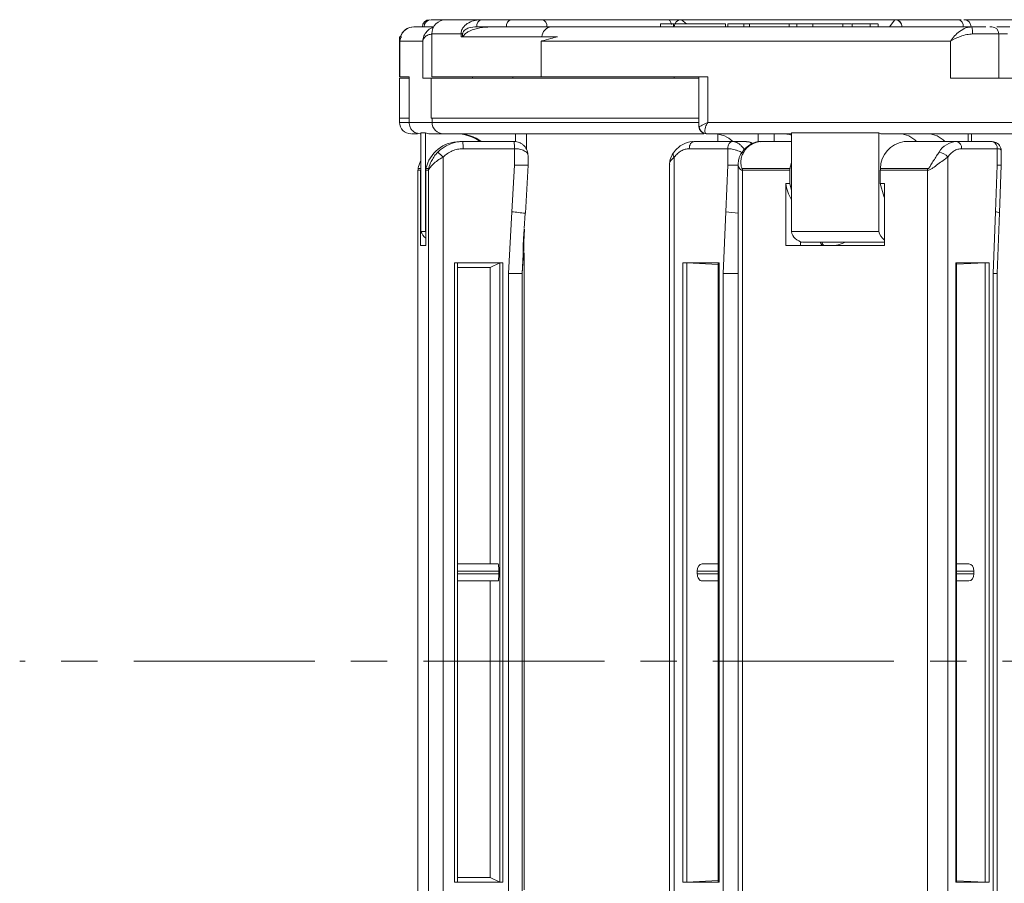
# Model space of a CAD drawing. Header units: millimetres. Extents: x 8853 to 11418, y 45 to 1005.
# Tile 144 of 256: x 10571 to 10640, y 294 to 354. Entities that reach past the tile are written whole.
import ezdxf

# ---------------------------------------------------------------- set-up
doc = ezdxf.new("R2010")
doc.units = ezdxf.units.MM
doc.linetypes.add('CENTERX2', pattern=[20.32, 12.7, -2.54, 2.54, -2.54])

msp = doc.modelspace()

# ---------------------------------------------------------------- linework, layer by layer
at = {"color": 7, "linetype": 'Continuous', "lineweight": 15}
for p, q in [((10605.763, 354.171), (10603.676, 354.171)), ((10616.776, 354.171), (10607.884, 354.171)), ((10616.207, 353.871), (10616.207, 353.671)), ((10617.672, 354.171), (10616.73, 354.171)), ((10617.137, 353.671), (10617.137, 353.871)), ((10617.677, 354.171), (10632.664, 354.171)), ((10617.68, 354.163), (10632.668, 354.163)), ((10618.031, 353.871), (10617.68, 354.163)), ((10620.784, 353.671), (10620.784, 353.871)), ((10620.948, 353.671), (10620.948, 353.871)), ((10622.072, 353.871), (10620.948, 353.871)), ((10622.072, 353.671), (10622.072, 353.871)), ((10622.472, 353.871), (10622.072, 353.871)), ((10622.472, 353.671), (10622.472, 353.871)), ((10625.235, 353.871), (10622.472, 353.871)), ((10625.235, 353.671), (10625.235, 353.871)), ((10625.775, 353.871), (10625.235, 353.871)), ((10625.775, 353.671), (10625.775, 353.871)), ((10626.899, 353.871), (10625.775, 353.871)), ((10626.899, 353.671), (10626.899, 353.871)), ((10629.019, 353.871), (10626.899, 353.871)), ((10629.019, 353.871), (10629.019, 353.671)), ((10629.669, 353.671), (10629.669, 353.871)), ((10629.669, 353.871), (10630.937, 353.871)), ((10630.937, 353.671), (10630.937, 353.871)), ((10631.477, 353.671), (10631.477, 353.871)), ((10632.668, 354.163), (10632.289, 353.671)), ((10637.098, 354.171), (10632.664, 354.171)), ((10637.319, 354.171), (10637.098, 354.171)), ((10641.387, 354.171), (10637.494, 354.171)), ((10600.306, 353.671), (10598.93, 353.671)), ((10600.172, 353.171), (10600.172, 350.171)), ((10602.223, 353.171), (10600.172, 353.171)), ((10602.223, 352.971), (10602.223, 353.171)), ((10602.223, 353.171), (10602.336, 353.171)), ((10602.336, 352.971), (10602.336, 353.171)), ((10603.329, 353.671), (10604.453, 353.671)), ((10638.07, 353.671), (10608.548, 353.671)), ((10633.172, 353.671), (10633.172, 353.675)), ((10639.957, 353.171), (10638.108, 353.171)), ((10639.805, 353.671), (10640.718, 353.671)), ((10639.957, 350.071), (10639.957, 353.171)), ((10639.957, 353.171), (10640.562, 353.171)), ((10597.911, 352.971), (10597.911, 350.171)), ((10598.038, 352.971), (10597.911, 352.971)), ((10597.931, 350.171), (10597.931, 352.671)), ((10597.931, 352.671), (10599.539, 352.671)), ((10599.539, 352.671), (10599.539, 350.071)), ((10608.981, 352.971), (10602.223, 352.971)), ((10607.855, 350.171), (10607.855, 352.671)), ((10607.855, 352.671), (10636.571, 352.671)), ((10636.571, 352.671), (10636.571, 350.071)), ((10597.896, 350.071), (10597.896, 347.271)), ((10598.583, 350.071), (10597.896, 350.071)), ((10597.911, 350.171), (10597.931, 350.171)), ((10597.931, 350.171), (10598.585, 350.171)), ((10598.583, 350.171), (10598.583, 346.946)), ((10598.585, 346.971), (10598.585, 350.171)), ((10599.539, 350.071), (10600.125, 350.071)), ((10600.125, 350.071), (10600.125, 347.271)), ((10618.914, 350.071), (10600.125, 350.071)), ((10600.172, 350.171), (10607.855, 350.171)), ((10603.035, 350.071), (10603.035, 350.171)), ((10605.858, 350.171), (10605.858, 350.071)), ((10607.855, 350.171), (10619.529, 350.171)), ((10617.172, 350.171), (10617.172, 350.071)), ((10618.914, 350.171), (10618.914, 346.671)), ((10619.529, 346.971), (10619.529, 350.171)), ((10636.571, 350.071), (10647.119, 350.071)), ((10597.896, 347.271), (10598.583, 347.271)), ((10597.911, 347.271), (10597.911, 346.971)), ((10598.583, 346.971), (10597.911, 346.971)), ((10600.193, 346.971), (10598.585, 346.971)), ((10600.125, 347.271), (10618.914, 347.271)), ((10600.193, 347.271), (10600.193, 346.971)), ((10618.914, 346.971), (10600.193, 346.971)), ((10648.245, 346.971), (10619.529, 346.971)), ((10599.166, 346.209), (10599.348, 346.171)), ((10599.394, 346.171), (10599.348, 346.171)), ((10599.394, 346.23), (10599.737, 346.23)), ((10599.394, 339.321), (10599.394, 346.23)), ((10599.737, 346.23), (10599.737, 339.321)), ((10600.992, 346.171), (10600.037, 346.171)), ((10606.043, 345.612), (10606.043, 346.171)), ((10606.811, 345.068), (10606.811, 346.171)), ((10618.941, 346.671), (10618.914, 346.671)), ((10625.402, 346.171), (10619.434, 346.171)), ((10620.25, 346.152), (10620.25, 345.621)), ((10623.069, 345.579), (10623.069, 346.171)), ((10624.198, 345.621), (10624.198, 346.171)), ((10625.402, 346.23), (10631.532, 346.23)), ((10625.402, 339.321), (10625.402, 346.23)), ((10631.532, 346.23), (10631.532, 339.321)), ((10648.799, 346.171), (10631.74, 346.171)), ((10637.81, 345.621), (10637.81, 346.171)), ((10638.033, 345.621), (10638.033, 346.171)), ((10602.286, 345.621), (10602.141, 345.621)), ((10602.347, 345.621), (10602.286, 345.621)), ((10605.944, 345.621), (10602.347, 345.621)), ((10621.261, 345.621), (10618.566, 345.621)), ((10622.256, 345.621), (10621.261, 345.621)), ((10624.359, 345.621), (10623.277, 345.621)), ((10625.402, 345.621), (10624.359, 345.621)), ((10635.899, 345.621), (10633.303, 345.621)), ((10636.981, 345.621), (10635.899, 345.621)), ((10639.475, 345.621), (10636.981, 345.621)), ((10639.475, 345.621), (10639.541, 345.613)), ((10605.964, 345.121), (10602.367, 345.121)), ((10605.964, 345.121), (10605.964, 343.956)), ((10620.93, 345.121), (10618.235, 345.121)), ((10620.93, 345.121), (10620.93, 343.956)), ((10639.835, 345.121), (10637.342, 345.121)), ((10639.835, 345.121), (10639.835, 343.956)), ((10640.114, 343.956), (10640.114, 345.123)), ((10600.968, 344.529), (10600.968, 271.171)), ((10606.924, 343.956), (10606.924, 344.641)), ((10617.187, 344.529), (10617.187, 271.171)), ((10621.668, 344.039), (10621.668, 271.171)), ((10625.302, 343.723), (10625.402, 344.155)), ((10636.372, 344.529), (10636.372, 271.171)), ((10599.201, 343.615), (10599.201, 291.019)), ((10599.388, 343.61), (10599.202, 343.61)), ((10599.202, 343.61), (10599.202, 291.019)), ((10599.394, 343.723), (10599.215, 343.723)), ((10599.388, 343.61), (10599.388, 342.679)), ((10599.929, 343.61), (10599.743, 343.61)), ((10599.743, 342.679), (10599.743, 343.61)), ((10599.942, 343.723), (10599.756, 343.723)), ((10599.929, 271.171), (10599.929, 343.61)), ((10605.789, 340.696), (10605.964, 343.956)), ((10605.964, 343.956), (10606.924, 343.956)), ((10606.743, 340.589), (10606.923, 343.956)), ((10616.85, 343.982), (10616.85, 271.171)), ((10620.799, 340.696), (10620.93, 343.956)), ((10620.93, 343.956), (10621.668, 343.956)), ((10621.976, 343.61), (10621.976, 271.171)), ((10625.293, 343.61), (10621.976, 343.61)), ((10625.302, 343.723), (10621.985, 343.723)), ((10625.293, 343.61), (10625.293, 342.679)), ((10634.958, 343.61), (10631.64, 343.61)), ((10631.64, 342.679), (10631.64, 343.61)), ((10634.967, 343.723), (10631.649, 343.723)), ((10634.958, 271.171), (10634.958, 343.61)), ((10639.714, 340.696), (10639.835, 343.956)), ((10639.835, 343.956), (10640.114, 343.956)), ((10639.99, 340.622), (10640.114, 343.956)), ((10599.388, 342.679), (10599.372, 342.679)), ((10599.372, 338.321), (10599.372, 342.679)), ((10599.394, 342.581), (10599.372, 342.679)), ((10599.743, 342.679), (10599.759, 342.606)), ((10599.759, 342.679), (10599.743, 342.679)), ((10599.759, 342.679), (10599.759, 338.321)), ((10625.293, 342.679), (10625.005, 342.679)), ((10625.005, 338.321), (10625.005, 342.679)), ((10625.402, 342.188), (10625.293, 342.679)), ((10631.929, 342.679), (10631.64, 342.679)), ((10631.929, 342.679), (10631.929, 338.321)), ((10605.556, 336.372), (10605.789, 340.696)), ((10606.643, 339.533), (10606.728, 340.591)), ((10620.624, 336.372), (10620.799, 340.696)), ((10639.552, 336.372), (10639.714, 340.696)), ((10639.831, 336.372), (10639.99, 340.622)), ((10599.737, 339.321), (10599.394, 339.321)), ((10599.759, 339.273), (10599.737, 339.321)), ((10606.514, 336.372), (10606.682, 339.473)), ((10606.651, 339.482), (10606.603, 338.799)), ((10606.634, 339.238), (10606.634, 337.909)), ((10606.64, 339.483), (10606.639, 339.479)), ((10631.532, 339.321), (10625.402, 339.321)), ((10626.044, 338.571), (10626.044, 338.589)), ((10626.044, 338.321), (10626.044, 338.571)), ((10626.044, 338.571), (10626.158, 338.571)), ((10626.195, 338.57), (10631.929, 338.57)), ((10599.759, 338.321), (10599.372, 338.321)), ((10606.605, 337.821), (10606.514, 336.372)), ((10606.597, 337.819), (10606.605, 337.821)), ((10606.641, 337.821), (10606.605, 337.821)), ((10606.641, 293.138), (10606.641, 337.821)), ((10631.929, 338.321), (10625.005, 338.321)), ((10601.775, 337.121), (10605.158, 337.121)), ((10601.775, 293.671), (10601.775, 337.121)), ((10601.967, 293.678), (10601.967, 337.115)), ((10604.951, 337.115), (10604.269, 336.798)), ((10604.951, 337.115), (10604.951, 293.678)), ((10605.158, 337.121), (10605.158, 293.671)), ((10617.791, 337.121), (10620.326, 337.121)), ((10617.791, 293.671), (10617.791, 337.121)), ((10620.259, 337.004), (10618.068, 337.115)), ((10618.068, 293.678), (10618.068, 337.115)), ((10620.259, 337.119), (10620.259, 293.674)), ((10620.326, 337.121), (10620.326, 293.671)), ((10636.931, 337.121), (10639.276, 337.121)), ((10636.931, 293.671), (10636.931, 337.121)), ((10636.987, 293.673), (10636.987, 337.119)), ((10638.999, 337.115), (10636.987, 337.02)), ((10638.999, 337.115), (10638.999, 293.678)), ((10639.276, 337.121), (10639.276, 293.671)), ((10604.269, 336.798), (10601.967, 336.798)), ((10604.269, 315.996), (10604.269, 336.798)), ((10605.556, 286.82), (10605.556, 336.372)), ((10605.556, 336.372), (10606.514, 336.372)), ((10606.514, 286.82), (10606.514, 336.372)), ((10620.624, 286.82), (10620.624, 336.372)), ((10620.624, 336.372), (10621.668, 336.372)), ((10639.552, 286.82), (10639.552, 336.372)), ((10639.552, 336.372), (10639.831, 336.372)), ((10639.831, 286.82), (10639.831, 336.372)), ((10604.833, 315.996), (10601.967, 315.996)), ((10620.259, 315.996), (10619.141, 315.996)), ((10637.838, 315.996), (10636.987, 315.996)), ((10601.967, 315.496), (10604.871, 315.496)), ((10604.871, 315.296), (10601.967, 315.296)), ((10604.871, 315.296), (10604.871, 315.496)), ((10618.797, 315.496), (10618.797, 315.296)), ((10618.797, 315.496), (10620.259, 315.496)), ((10620.259, 315.296), (10618.797, 315.296)), ((10636.987, 315.496), (10638.211, 315.496)), ((10638.211, 315.296), (10636.987, 315.296)), ((10638.211, 315.296), (10638.211, 315.496)), ((10601.967, 314.796), (10604.833, 314.796)), ((10604.269, 293.994), (10604.269, 314.796)), ((10619.141, 314.796), (10620.259, 314.796)), ((10636.987, 314.796), (10637.838, 314.796)), ((10605.158, 293.671), (10601.775, 293.671)), ((10601.967, 293.994), (10604.269, 293.994)), ((10604.269, 293.994), (10604.951, 293.678)), ((10620.326, 293.671), (10617.791, 293.671)), ((10618.068, 293.678), (10620.259, 293.789)), ((10639.276, 293.671), (10636.931, 293.671)), ((10636.987, 293.772), (10638.999, 293.678))]:
    msp.add_line(p, q, dxfattribs=at)
at = {"color": 1, "linetype": 'CENTERX2', "lineweight": 13}
msp.add_line((11242.199, 309.171), (10571.259, 309.171), dxfattribs=at)
at = {"color": 7, "linetype": 'Continuous', "lineweight": 15, "flags": 128}
for points in [[(10625.402, 346.073), (10625.278, 346.114), (10624.873, 346.171)], [(10618.235, 345.121), (10618.241, 345.219), (10618.26, 345.313), (10618.291, 345.399), (10618.332, 345.475), (10618.382, 345.537), (10618.44, 345.583), (10618.502, 345.612), (10618.566, 345.621)], [(10621.261, 345.621), (10621.197, 345.612), (10621.135, 345.583), (10621.077, 345.537), (10621.027, 345.475), (10620.986, 345.399), (10620.955, 345.313), (10620.936, 345.219), (10620.93, 345.121)], [(10631.64, 342.679), (10631.895, 341.803), (10631.929, 341.733)]]:
    msp.add_lwpolyline(points, dxfattribs=at)
at = {"color": 7, "linetype": 'Continuous', "lineweight": 15}
for centre, radius, start, end in [((10600.014, 353.671), 0.5, 90.02339, 180.02337), ((10600.131, 353.671), 0.5, 90.02339, 180.02337), ((10601.172, 353.171), 1, 90, 180), ((10603.77, 353.736), 0.445, 102.17838, 188.40243), ((10605.857, 353.736), 0.445, 102.17838, 188.40243), ((10607.801, 353.731), 0.448, 352.30322, 79.29842), ((10617.672, 353.671), 0.5, 90, 180), ((10617.677, 353.671), 0.5, 90.01676, 180.01675), ((10617.669, 354.163), 0.0115, 359.45825, 47.5164), ((10632.656, 354.163), 0.0115, 359.45825, 47.5164), ((10632.664, 353.672), 0.5, 359.96891, 89.96887), ((10637.015, 353.731), 0.448, 352.30322, 79.29842), ((10637.516, 353.671), 0.5, 0, 90), ((10598.911, 352.671), 1, 90, 162.5424), ((10598.93, 352.672), 0.999, 90.01429, 162.57272), ((10608.663, 352.901), 0.779, 98.4686, 174.83363), ((10636.431, 353.296), 1.682, 355.76301, 12.90608), ((10639.457, 353.171), 0.5, 0, 90), ((10598.711, 346.971), 0.8, 180, 270), ((10600.992, 346.971), 0.8, 179.97663, 269.97661), ((10600.037, 346.97), 0.799, 247.95866, 269.99949), ((10601.835, 343.175), 2.996, 54.72821, 89.99729), ((10601.946, 343.175), 2.996, 54.72835, 89.99715), ((10619.414, 346.671), 0.5, 180, 270), ((10619.437, 346.668), 0.497, 179.62448, 269.61949), ((10619.946, 344.244), 1.928, 45.58426, 88.42873), ((10631.743, 346.582), 0.411, 239.07535, 269.54048), ((10632.919, 344.441), 1.731, 42.96377, 87.76226), ((10634.903, 344.441), 1.731, 42.96394, 87.76209), ((10602.142, 343.173), 2.448, 90.01369, 167.02906), ((10602.347, 343.174), 2.447, 90.00427, 135.91469), ((10599.257, 345.246), 3.113, 357.70225, 6.92326), ((10602.854, 345.246), 3.113, 357.70225, 6.92326), ((10623.361, 344.115), 1.509, 93.18902, 149.66891), ((10622.246, 345.001), 0.62, 49.23749, 89.06997), ((10633.572, 343.718), 1.923, 98.04498, 179.85222), ((10637.065, 344.115), 1.509, 93.18902, 149.66891), ((10636.898, 345.181), 0.448, 352.30322, 79.29842), ((10639.365, 345.174), 0.473, 353.65868, 68.19298), ((10597.441, 341.069), 4.941, 44.44417, 50.41246), ((10617.395, 344.743), 0.299, 168.20747, 225.74096), ((10617.204, 344.757), 0.112, 119.46033, 155.04161), ((10622.038, 344.693), 0.185, 83.40449, 141.68497), ((10635.683, 344.031), 0.85, 35.87783, 84.64803), ((10599.702, 343.61), 0.5, 167.00759, 180.00011), ((10599.888, 343.61), 0.5, 171.0764, 180.00004), ((10600.243, 343.61), 0.5, 167.00759, 180.00011), ((10600.429, 343.61), 0.5, 167.00759, 180.00011), ((10622.689, 343.61), 0.713, 170.9491, 180.02396), ((10626.007, 343.61), 0.713, 170.9491, 180.02396), ((10632.354, 343.61), 0.713, 170.9491, 180.02396), ((10635.671, 343.61), 0.713, 170.9491, 180.02396), ((10627.894, 343.046), 2.912, 187.23661, 211.15), ((10598.452, 270.818), 70.262, 83.23537, 84.00644), ((10622.42, 352.58), 11.994, 262.23087, 266.40711), ((10639.709, 340.133), 0.563, 60.0911, 89.50867), ((10600.54, 339.82), 1.25, 203.4999, 231.34599), ((10626.306, 339.482), 0.919, 190.08884, 263.08135), ((10632.668, 339.623), 1.176, 194.88849, 231.02514), ((10628.126, 340.791), 2.47, 270.42503, 295.94287)]:
    msp.add_arc(centre, radius, start, end, dxfattribs=at)
for centre, major_axis, ratio, start_param, end_param in [((10601.767, 337.114), (0.2, 0), 0.034892, 6.277645, 7.813534), ((10605.15, 337.114), (0.2, 0), 0.034892, 1.530349, 3.066239), ((10617.923, 337.114), (0.2, -0.005), 0.026129, 0.760313, 2.296203), ((10620.459, 337.114), (0.2, -0.005), 0.026129, 2.296203, 3.142198), ((10636.787, 337.114), (0.2, 0.005), 0.024174, 6.282576, 7.047775), ((10639.132, 337.114), (0.2, 0.005), 0.024174, 0.76459, 2.30048), ((10604.833, 315.496), (0, 0.5), 0.075279, 4.712389, 6.283185), ((10619.141, 315.496), (0, 0.5), 0.689129, 0, 1.570796), ((10637.838, 315.496), (0, 0.5), 0.745433, 4.712389, 6.283185), ((10604.833, 315.296), (0, 0.5), 0.075279, 3.141593, 4.712389), ((10619.141, 315.296), (0, 0.5), 0.689129, 1.570796, 3.141593), ((10637.838, 315.296), (0, 0.5), 0.745433, 3.141593, 4.712389), ((10601.767, 293.678), (0.2, 0), 0.034892, 4.752836, 6.288726), ((10605.15, 293.678), (0.2, 0), 0.034892, 3.216947, 4.752836), ((10617.923, 293.678), (0.2, 0.005), 0.026129, 3.986983, 5.522872), ((10620.459, 293.678), (0.2, 0.005), 0.026129, 3.140987, 3.986983), ((10636.787, 293.678), (0.2, -0.005), 0.024174, 5.518595, 6.283795), ((10639.132, 293.678), (0.2, -0.005), 0.024174, 3.982706, 5.518595)]:
    msp.add_ellipse(centre, major_axis=major_axis, ratio=ratio, start_param=start_param, end_param=end_param, dxfattribs=at)
for points, knots in [([(10601.69, 354.171), (10601.501, 354.171), (10601.209, 354.171), (10600.852, 354.171), (10600.605, 354.171), (10600.402, 354.171), (10600.201, 354.171), (10600.158, 354.171), (10600.131, 354.171)], [0, 0, 0, 0, 0.239443, 0.369607, 0.5, 0.630164, 0.760557, 1, 1, 1, 1]), ([(10603.676, 354.171), (10603.195, 354.171), (10602.215, 354.171), (10601.434, 354.171), (10601.081, 354.171), (10601.179, 354.171), (10601.183, 354.171)], [0, 0, 0, 0, 0.318844, 0.649165, 0.987605, 1, 1, 1, 1]), ([(10602.223, 353.171), (10602.232, 353.255), (10602.251, 353.431), (10602.383, 353.651), (10602.56, 353.831), (10602.831, 354.008), (10603.211, 354.145), (10603.521, 354.162), (10603.676, 354.171)], [0, 0, 0, 0, 0.11927, 0.249959, 0.367023, 0.500768, 0.749998, 1, 1, 1, 1]), ([(10607.884, 354.171), (10607.739, 354.171), (10607.515, 354.171), (10607.138, 354.171), (10606.833, 354.171), (10606.527, 354.171), (10606.145, 354.171), (10605.913, 354.171), (10605.763, 354.171)], [0, 0, 0, 0, 0.2394429, 0.3696073, 0.4999999, 0.6301644, 0.7605571, 1, 1, 1, 1]), ([(10617.137, 353.871), (10617.043, 353.871), (10616.711, 353.871), (10616.348, 353.871), (10616.171, 353.871), (10616.211, 353.871), (10616.214, 353.871)], [0, 0, 0, 0, 0.185928, 0.653732, 0.98073, 1, 1, 1, 1]), ([(10616.978, 353.842), (10616.969, 353.886), (10616.95, 353.979), (10616.899, 354.086), (10616.838, 354.159), (10616.796, 354.167), (10616.776, 354.171)], [0, 0, 0, 0, 0.224697, 0.479388, 0.749966, 1, 1, 1, 1]), ([(10620.784, 353.871), (10620.688, 353.871), (10620.402, 353.871), (10619.856, 353.871), (10619.121, 353.871), (10618.397, 353.871), (10617.712, 353.871), (10617.335, 353.871), (10617.137, 353.871)], [0, 0, 0, 0, 0.096905, 0.2925, 0.46579, 0.639193, 0.810645, 1, 1, 1, 1]), ([(10629.019, 353.871), (10629.114, 353.871), (10629.254, 353.871), (10629.462, 353.871), (10629.572, 353.871), (10629.622, 353.871), (10629.623, 353.871)], [0, 0, 0, 0, 0.542234, 0.798154, 0.994647, 1, 1, 1, 1]), ([(10631.474, 353.871), (10631.456, 353.871), (10631.412, 353.871), (10631.164, 353.871), (10630.977, 353.871), (10630.937, 353.871)], [0, 0, 0, 0, 0.3542674, 0.862185, 1, 1, 1, 1]), ([(10633.164, 353.671), (10633.161, 353.712), (10633.156, 353.788), (10633.11, 353.909), (10633.038, 354.01), (10632.944, 354.085), (10632.828, 354.146), (10632.731, 354.156), (10632.668, 354.163)], [0, 0, 0, 0, 0.158364, 0.294648, 0.500171, 0.631321, 0.75836, 1, 1, 1, 1]), ([(10599.539, 352.671), (10599.556, 352.794), (10599.59, 353.04), (10599.818, 353.363), (10600.067, 353.576), (10600.255, 353.607), (10600.292, 353.613)], [0, 0, 0, 0, 0.303571, 0.60563, 0.924081, 1, 1, 1, 1]), ([(10600.265, 353.171), (10600.168, 353.161), (10599.953, 353.14), (10599.645, 352.968), (10599.581, 352.788), (10599.539, 352.671)], [0, 0, 0, 0, 0.2270668, 0.5015953, 1, 1, 1, 1]), ([(10602.336, 353.171), (10602.336, 353.186), (10602.338, 353.217), (10602.354, 353.279), (10602.406, 353.373), (10602.546, 353.501), (10602.861, 353.643), (10603.142, 353.66), (10603.329, 353.671)], [0, 0, 0, 0, 0.028897, 0.058793, 0.126407, 0.25128, 0.501564, 1, 1, 1, 1]), ([(10604.453, 353.671), (10604.212, 353.664), (10603.727, 353.65), (10603.176, 353.53), (10602.807, 353.37), (10602.628, 353.262), (10602.469, 353.136), (10602.39, 353.027), (10602.351, 352.971)], [0, 0, 0, 0, 0.326733, 0.658002, 0.753357, 0.849627, 0.923603, 1, 1, 1, 1]), ([(10636.571, 352.671), (10636.657, 352.794), (10636.827, 353.039), (10637.198, 353.369), (10637.625, 353.619), (10637.928, 353.654), (10638.07, 353.671)], [0, 0, 0, 0, 0.251519, 0.501784, 0.765632, 1, 1, 1, 1]), ([(10638.108, 353.171), (10637.975, 353.161), (10637.681, 353.14), (10637.122, 352.968), (10636.787, 352.788), (10636.571, 352.671)], [0, 0, 0, 0, 0.227067, 0.501595, 1, 1, 1, 1]), ([(10639.455, 353.671), (10639.453, 353.671), (10639.448, 353.671), (10639.393, 353.671), (10639.333, 353.671), (10639.319, 353.671)], [0, 0, 0, 0, 0.435077, 0.869768, 1, 1, 1, 1]), ([(10597.931, 352.671), (10597.931, 352.673), (10597.944, 352.734), (10597.973, 352.835), (10598.019, 352.931), (10598.038, 352.971)], [0, 0, 0, 0, 0.02044, 0.595757, 1, 1, 1, 1]), ([(10607.855, 352.671), (10607.863, 352.673), (10608.08, 352.734), (10608.451, 352.835), (10608.826, 352.931), (10608.981, 352.971)], [0, 0, 0, 0, 0.02044, 0.595757, 1, 1, 1, 1]), ([(10598.585, 346.971), (10598.595, 346.855), (10598.613, 346.655), (10598.785, 346.4), (10598.969, 346.24), (10599.125, 346.215), (10599.166, 346.209)], [0, 0, 0, 0, 0.341283, 0.583827, 0.892174, 1, 1, 1, 1]), ([(10618.941, 346.671), (10618.964, 346.678), (10619.011, 346.691), (10619.183, 346.797), (10619.391, 346.902), (10619.529, 346.971)], [0, 0, 0, 0, 0.2506839, 0.5004386, 1, 1, 1, 1]), ([(10619.529, 346.971), (10619.469, 346.855), (10619.367, 346.656), (10619.316, 346.398), (10619.334, 346.212), (10619.402, 346.184), (10619.434, 346.171)], [0, 0, 0, 0, 0.29279, 0.50087, 0.765403, 1, 1, 1, 1]), ([(10599.173, 346.171), (10598.978, 346.171), (10598.671, 346.171), (10598.778, 346.171), (10598.817, 346.171)], [0, 0, 0, 0, 0.63658, 1, 1, 1, 1]), ([(10619.259, 346.171), (10618.56, 346.171), (10617.061, 346.171), (10614.903, 346.171), (10611.987, 346.171), (10608.648, 346.171), (10605.892, 346.171), (10604.115, 346.171), (10602.68, 346.171), (10601.413, 346.171), (10601.13, 346.171), (10600.992, 346.171)], [0, 0, 0, 0, 0.069032, 0.147875, 0.226734, 0.387576, 0.548418, 0.62726, 0.70612, 0.857333, 1, 1, 1, 1]), ([(10605.944, 345.621), (10606.007, 345.618), (10606.135, 345.611), (10606.321, 345.553), (10606.496, 345.461), (10606.704, 345.287), (10606.89, 345.003), (10606.912, 344.746), (10606.923, 344.621)], [0, 0, 0, 0, 0.113494, 0.231255, 0.354213, 0.483186, 0.748259, 1, 1, 1, 1]), ([(10618.53, 345.608), (10618.506, 345.612), (10618.237, 345.651), (10617.766, 345.439), (10617.326, 345.122), (10617.163, 344.871), (10617.124, 344.811)], [0, 0, 0, 0, 0.044835, 0.497984, 0.880478, 1, 1, 1, 1]), ([(10621.261, 345.621), (10621.31, 345.618), (10621.408, 345.611), (10621.568, 345.554), (10621.731, 345.461), (10621.942, 345.294), (10622.066, 345.124), (10622.148, 345.013)], [0, 0, 0, 0, 0.155473, 0.316791, 0.485228, 0.661905, 1, 1, 1, 1]), ([(10623.256, 345.612), (10623.24, 345.615), (10623, 345.656), (10622.559, 345.462), (10622.126, 345.147), (10621.955, 344.878), (10621.903, 344.796)], [0, 0, 0, 0, 0.029093, 0.459458, 0.834934, 1, 1, 1, 1]), ([(10622.702, 345.472), (10622.679, 345.491), (10622.582, 345.568), (10622.422, 345.623), (10622.294, 345.611), (10622.258, 345.608)], [0, 0, 0, 0, 0.188383, 0.773542, 1, 1, 1, 1]), ([(10640.11, 345.011), (10640.106, 345.059), (10640.098, 345.176), (10640.021, 345.334), (10639.911, 345.455), (10639.801, 345.533), (10639.676, 345.59), (10639.585, 345.605), (10639.54, 345.613)], [0, 0, 0, 0, 0.180528, 0.434854, 0.574716, 0.718659, 0.862065, 1, 1, 1, 1]), ([(10600.59, 344.877), (10600.512, 344.79), (10600.348, 344.607), (10600.16, 344.299), (10600.034, 344.017), (10599.972, 343.823), (10599.95, 343.745), (10599.943, 343.725), (10599.942, 343.723), (10599.942, 343.723)], [0, 0, 0, 0, 0.236134, 0.499964, 0.748918, 0.909339, 0.961155, 0.981679, 1, 1, 1, 1]), ([(10600.968, 344.529), (10601.064, 344.617), (10601.256, 344.794), (10601.604, 344.977), (10601.977, 345.099), (10602.237, 345.114), (10602.367, 345.121)], [0, 0, 0, 0, 0.250088, 0.500004, 0.750088, 1, 1, 1, 1]), ([(10605.964, 345.121), (10606.027, 345.119), (10606.155, 345.116), (10606.34, 345.087), (10606.513, 345.041), (10606.718, 344.954), (10606.897, 344.812), (10606.915, 344.684), (10606.923, 344.621)], [0, 0, 0, 0, 0.113502, 0.231265, 0.354221, 0.483186, 0.74826, 1, 1, 1, 1]), ([(10617.103, 344.804), (10617.023, 344.662), (10616.875, 344.401), (10616.857, 344.112), (10616.85, 343.98)], [0, 0, 0, 0, 0.542439, 1, 1, 1, 1]), ([(10617.187, 344.529), (10617.259, 344.617), (10617.402, 344.794), (10617.663, 344.977), (10617.942, 345.099), (10618.137, 345.114), (10618.235, 345.121)], [0, 0, 0, 0, 0.250088, 0.500004, 0.750088, 1, 1, 1, 1]), ([(10620.93, 345.121), (10620.979, 345.119), (10621.08, 345.116), (10621.258, 345.087), (10621.452, 345.04), (10621.691, 344.967), (10621.847, 344.894), (10621.94, 344.851)], [0, 0, 0, 0, 0.167536, 0.341362, 0.522852, 0.713213, 1, 1, 1, 1]), ([(10621.893, 344.808), (10621.853, 344.739), (10621.775, 344.607), (10621.689, 344.338), (10621.676, 344.157), (10621.668, 344.039)], [0, 0, 0, 0, 0.273513, 0.528026, 1, 1, 1, 1]), ([(10621.985, 343.723), (10621.978, 343.723), (10621.965, 343.725), (10621.939, 343.745), (10621.892, 343.823), (10621.853, 344.017), (10621.851, 344.299), (10621.908, 344.607), (10622.011, 344.79), (10622.059, 344.877)], [0, 0, 0, 0, 0.0183254, 0.0388532, 0.0906769, 0.251124, 0.5000644, 0.763891, 1, 1, 1, 1]), ([(10635.763, 344.877), (10635.704, 344.79), (10635.581, 344.607), (10635.382, 344.299), (10635.211, 344.017), (10635.093, 343.823), (10635.02, 343.745), (10634.988, 343.725), (10634.974, 343.723), (10634.967, 343.723)], [0, 0, 0, 0, 0.236134, 0.499964, 0.748918, 0.909339, 0.961155, 0.981679, 1, 1, 1, 1]), ([(10636.372, 344.529), (10636.438, 344.617), (10636.571, 344.794), (10636.812, 344.977), (10637.071, 345.099), (10637.252, 345.114), (10637.342, 345.121)], [0, 0, 0, 0, 0.250088, 0.500004, 0.750088, 1, 1, 1, 1]), ([(10639.835, 345.121), (10639.876, 345.119), (10639.96, 345.116), (10640.048, 345.086), (10640.105, 345.043), (10640.11, 345.001), (10640.112, 344.981)], [0, 0, 0, 0, 0.2412502, 0.4915579, 0.7529011, 1, 1, 1, 1]), ([(10599.215, 343.723), (10599.215, 343.723), (10599.214, 343.725), (10599.217, 343.745), (10599.233, 343.823), (10599.281, 344.005), (10599.352, 344.165), (10599.394, 344.257)], [0, 0, 0, 0, 0.038786, 0.082234, 0.19192, 0.53151, 1, 1, 1, 1]), ([(10600.968, 344.529), (10600.835, 344.454), (10600.568, 344.304), (10600.245, 344.036), (10600.053, 343.807), (10599.968, 343.671), (10599.937, 343.618), (10599.931, 343.613), (10599.929, 343.61)], [0, 0, 0, 0, 0.249113, 0.49906, 0.748903, 0.874019, 0.94039, 1, 1, 1, 1]), ([(10617.187, 344.529), (10617.1, 344.454), (10616.927, 344.305), (10616.837, 344.105), (10616.857, 344), (10616.861, 343.982)], [0, 0, 0, 0, 0.454052, 0.909626, 1, 1, 1, 1]), ([(10621.976, 343.61), (10621.95, 343.613), (10621.896, 343.618), (10621.81, 343.671), (10621.709, 343.806), (10621.644, 343.949), (10621.669, 344.037), (10621.67, 344.039)], [0, 0, 0, 0, 0.11825, 0.249992, 0.498259, 0.991262, 1, 1, 1, 1]), ([(10636.372, 344.529), (10636.268, 344.454), (10636.061, 344.304), (10635.684, 344.036), (10635.376, 343.807), (10635.164, 343.671), (10635.042, 343.618), (10634.985, 343.613), (10634.958, 343.61)], [0, 0, 0, 0, 0.249113, 0.49906, 0.748903, 0.874019, 0.94039, 1, 1, 1, 1]), ([(10606.603, 338.799), (10606.6, 338.734), (10606.594, 338.605), (10606.588, 338.419), (10606.584, 338.247), (10606.583, 338.049), (10606.587, 337.86), (10606.594, 337.833), (10606.597, 337.819)], [0, 0, 0, 0, 0.124797, 0.249551, 0.374097, 0.49889, 0.748352, 1, 1, 1, 1]), ([(10627.415, 338.57), (10627.43, 338.534), (10627.466, 338.449), (10627.559, 338.375), (10627.657, 338.329), (10627.718, 338.324), (10627.75, 338.321)], [0, 0, 0, 0, 0.240968, 0.563682, 0.767775, 1, 1, 1, 1]), ([(10627.671, 338.331), (10627.658, 338.344), (10627.632, 338.369), (10627.578, 338.439), (10627.549, 338.53), (10627.536, 338.57)], [0, 0, 0, 0, 0.350584, 0.707345, 1, 1, 1, 1])]:
    msp.add_open_spline(points, degree=3, knots=knots, dxfattribs=at)
for points in [[(10604.453, 353.671), (10605.045, 353.671), (10606.23, 353.671), (10607.775, 353.671), (10608.548, 353.671)], [(10639.038, 353.671), (10638.898, 353.671), (10638.618, 353.671), (10638.253, 353.671), (10638.07, 353.671)]]:
    msp.add_open_spline(points, degree=3, dxfattribs=at)

doc.saveas('drawing.dxf')
